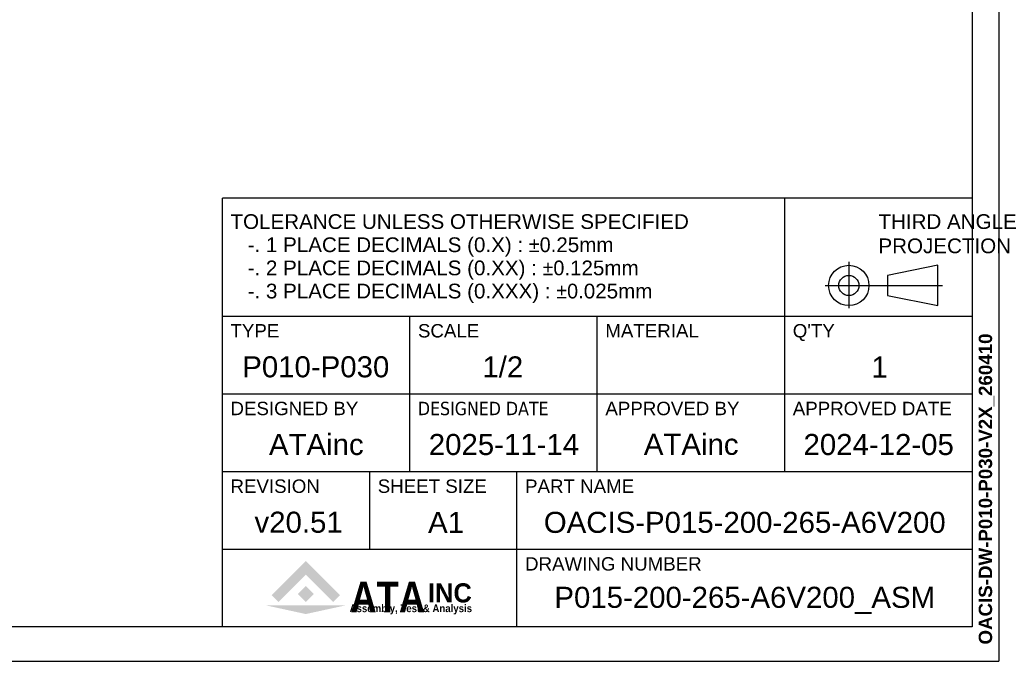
# Model space of a CAD drawing. Extents: x 22980 to 24665, y -1873 to -685.
# Tile 6 of 22: x 24150 to 24665, y -1873 to -1538. Entities that reach past the tile are written whole.
import ezdxf
from ezdxf.enums import TextEntityAlignment as Align

# ---------------------------------------------------------------- set-up
doc = ezdxf.new("R2010")
doc.units = 0
doc.header["$LTSCALE"] = 25.4
doc.layers.get('0').update_dxf_attribs({"linetype": 'CONTINUOUS'})
doc.layers.add('ATA-TEXT', color=7, linetype='CONTINUOUS')
doc.styles.add('주 문자 (ISO)', font='arial.ttf')

# ---------------------------------------------------------------- blocks, each defined once
blk = doc.blocks.new('ata-Title-A1-002')
for color, points in [(176, [(14.63, 6.49), (12.84, 8.28), (21.79, 17.23), (30.75, 8.28), (28.96, 6.49), (21.79, 13.66)]), (30, [(21.79, 10.66), (23.88, 8.57), (21.79, 6.49), (19.71, 8.57)]), (9, [(32.34, 5.64), (21.79, 3.34), (11.25, 5.64)])]:
    blk.add_hatch(color=color).paths.add_polyline_path(points)
at = {"color": 253}
for p, q in [((0, 0), (0, 112)), ((196, 112), (0, 112)), ((147, 40.6), (147, 112)), ((196, 112), (196, 0)), ((0, 81.2), (196, 81.2)), ((49, 40.6), (49, 81.2)), ((98, 40.6), (98, 81.2)), ((0, 60.9), (196, 60.9)), ((0, 40.6), (196, 40.6)), ((38.5, 20.3), (38.5, 40.6)), ((77, 0), (77, 40.6)), ((0, 20.3), (196, 20.3)), ((196, 0), (0, 0))]:
    blk.add_line(p, q, dxfattribs=at)
for p, q in [((163.75, 95.32), (163.75, 83.26)), ((187.03, 94.45), (173.85, 91.82)), ((187.03, 83.91), (187.03, 94.45)), ((173.85, 91.82), (173.85, 86.55)), ((157.57, 89.18), (188.27, 89.18)), ((173.85, 86.55), (187.03, 83.91)), ((0, 81.2), (196, 81.2))]:
    blk.add_line(p, q)
for radius in [5.27, 2.64]:
    blk.add_circle((163.75, 89.18), radius)
at = {"char_height": 3.85, "attachment_point": 1, "style": '주 문자 (ISO)'}
for s, insert, line_spacing_factor in [('TOLERANCE UNLESS OTHERWISE SPECIFIED\\P   -. 1 PLACE DECIMALS (0.X) : {\\fAIGDT|b0|i0|c2|p2;`0}.25mm\\P   -. 2 PLACE DECIMALS (0.XX) : {\\fAIGDT|b0|i0|c2|p2;`0}.125mm \\P   -. 3 PLACE DECIMALS (0.XXX) : {\\fAIGDT|b0|i0|c2|p2;`0}.025mm', (2.11, 107.8), 0.942857), ('THIRD ANGLE\\PPROJECTION', (171.5, 107.8), 0.987884)]:
    blk.add_mtext(s, dxfattribs=dict(at, insert=insert, line_spacing_factor=line_spacing_factor))
at = {"char_height": 3.5, "attachment_point": 1, "style": '주 문자 (ISO)'}
for s, insert in [('TYPE', (2.1, 79.1)), ('SCALE', (51.11, 79.1)), ('MATERIAL', (100.1, 79.1)), ("Q'TY", (149.1, 79.1)), ('DESIGNED BY', (2.1, 58.8)), ('{\\fTahoma|b0|i0|c0|p34;DESIGNED \\fTahoma|b0|i0|c129|p34;DATE}', (51.1, 58.8)), ('APPROVED BY', (100.11, 58.8)), ('APPROVED DATE', (149.1, 58.8)), ('REVISION', (2.1, 38.5)), ('SHEET SIZE', (40.6, 38.5)), ('PART NAME', (79.11, 38.5)), ('DRAWING NUMBER', (79.11, 18.2))]:
    blk.add_mtext(s, dxfattribs=dict(at, insert=insert))
at = {"color": 176, "insert": (33.46, 3.77), "char_height": 8, "width": 37.1563, "attachment_point": 7, "line_spacing_factor": 0.5, "style": '주 문자 (ISO)'}
blk.add_mtext('{\\fArial|b1|i0|c0|p34;\\W0.85;ATA}', dxfattribs=at)
at = {"color": 9, "style": '주 문자 (ISO)'}
for s, insert, char_height, attachment_point in [('{\\fArial|b1|i0|c0|p34;\\W0.95;INC}', (53.76, 6.3), 5, 7), ('{\\fArial|b1|i0|c0|p34;\\W0.9;Assembly, Test & Analysis}', (49.25, 5.84), 2, 2)]:
    blk.add_mtext(s, dxfattribs=dict(at, insert=insert, char_height=char_height, attachment_point=attachment_point))
at = {"style": '주 문자 (ISO)'}
for tag, p in [('TYPE_001', (24.5, 67.9)), ('SCALE_001', (73.5, 67.9)), ('MATERIAL_001', (122.5, 67.9)), ('QTY_001', (171.5, 67.9)), ('DESIGNED_BY_001', (24.5, 47.6)), ('APPROVED_BY_001', (122.5, 47.64)), ('APPROVED_DATE_001', (171.5, 47.6)), ('REVISION_001', (19.25, 27.3)), ('SHEET_SIZE_001', (57.75, 27.3)), ('PART_NAME_001', (136.5, 27.3)), ('DRAWING_NUMBER_001', (136.5, 7))]:
    blk.add_attdef(tag, text='', height=5.5, dxfattribs=at).set_placement(p, align=Align.MIDDLE_CENTER)
at = {"color": 7, "style": '주 문자 (ISO)'}
blk.add_attdef('DESIGNED_DATE_001', text='', height=5.5, dxfattribs=at).set_placement((73.5, 47.6), align=Align.MIDDLE_CENTER)
blk = doc.blocks.new('ata-Border-A1-002')
at = {"color": 253, "ltscale": 0.5}
for p in [(841, 594), (0, 0)]:
    blk.add_line(p, (841, 0), dxfattribs=at)
for p, q in [((834, 585), (834, 9)), ((834, 9), (7, 9))]:
    blk.add_line(p, q)

msp = doc.modelspace()

# ---------------------------------------------------------------- block references
at = {"xscale": 2, "yscale": 2, "zscale": 2}
msp.add_blockref('ata-Border-A1-002', (22980.1379207, -1873.3364804), dxfattribs=at)
msp.add_blockref('ata-Border-A1-002', (22980.1379207, -1873.3364804), dxfattribs=at)
ref = msp.add_blockref('ata-Title-A1-002', (24256.1379207, -1855.3364804), dxfattribs=dict(xscale=2, yscale=2, zscale=2))
ref.add_attrib('SCALE_001', '1/2', (24392.0389207, -1725.0309804), dxfattribs={"height": 11, "style": '주 문자 (ISO)'})
ref.add_attrib('TYPE_001', 'P010-P030', (24266.5059207, -1724.9649804), dxfattribs={"height": 11, "style": '주 문자 (ISO)'})
ref.add_attrib('DESIGNED_BY_001', 'ATAinc', (24280.4649207, -1765.5484804), dxfattribs={"height": 11, "style": '주 문자 (ISO)'})
ref.add_attrib('DESIGNED_DATE_001', '2025-11-14', (24364.0219207, -1765.5649804), dxfattribs={"color": 7, "height": 11, "style": '주 문자 (ISO)'})
ref.add_attrib('APPROVED_BY_001', 'ATAinc', (24476.4649207, -1765.4729808), dxfattribs={"height": 11, "style": '주 문자 (ISO)'})
ref.add_attrib('APPROVED_DATE_001', '2024-12-05', (24559.9614207, -1765.5649804), dxfattribs={"height": 11, "style": '주 문자 (ISO)'})
ref.add_attrib('PART_NAME_001', 'OACIS-P015-200-265-A6V200', (24424.1704207, -1806.2364804), dxfattribs={"height": 11, "style": '주 문자 (ISO)'})
ref.add_attrib('DRAWING_NUMBER_001', 'P015-200-265-A6V200_ASM', (24429.7034207, -1845.4064804), dxfattribs={"height": 11, "style": '주 문자 (ISO)'})
ref.add_attrib('QTY_001', '1', (24595.4419207, -1725.0584804), dxfattribs={"height": 11, "style": '주 문자 (ISO)'})
ref.add_attrib('REVISION_001', 'v20.51', (24272.9019207, -1806.1649804), dxfattribs={"height": 11, "style": '주 문자 (ISO)'})
ref.add_attrib('SHEET_SIZE_001', 'A1', (24363.6574207, -1806.2584804), dxfattribs={"color": 7, "height": 11, "style": '주 문자 (ISO)'})

# ---------------------------------------------------------------- texts
at = {"layer": 'ATA-TEXT', "color": 7, "insert": (24651.5588185, -1864.5773177), "char_height": 3.5, "attachment_point": 1, "rotation": 90, "line_spacing_factor": 0.257143, "style": '주 문자 (ISO)'}
msp.add_mtext('{\\fArial|b1|i0|c129|p34;\\H2.00000x;OACIS-DW-P010-P030-V2X_260410}', dxfattribs=at)

doc.saveas('drawing.dxf')
